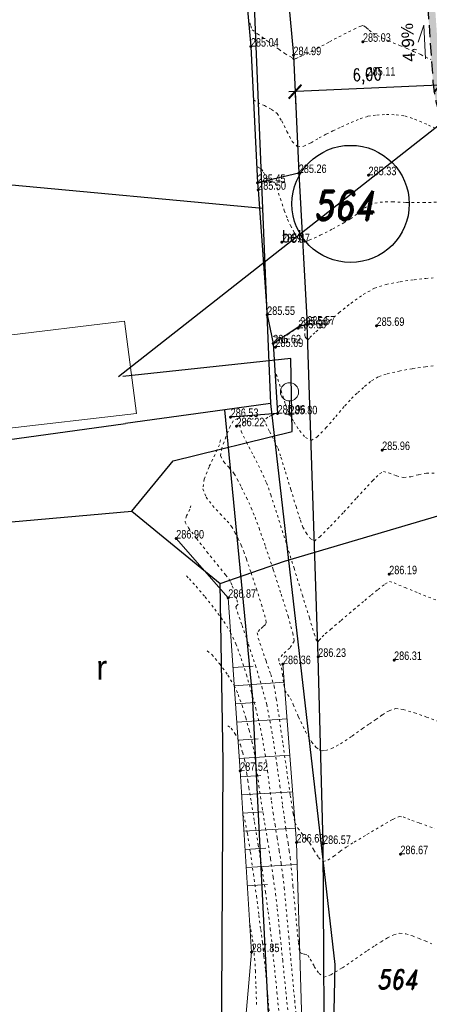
# Model space of a CAD drawing. Header units: feet. Extents: x -783217 to -782936, y -1044805 to -1043930.
# Tile 63 of 81: x -783015 to -782998, y -1044320 to -1044280. Entities that reach past the tile are written whole.
import ezdxf
from ezdxf.enums import TextEntityAlignment as Align

# ---------------------------------------------------------------- set-up
doc = ezdxf.new("R2010")
doc.units = ezdxf.units.FT
doc.header["$MEASUREMENT"] = 0
doc.linetypes.add('ACAD_ISO07W100', pattern=[3, 0, -3])
doc.linetypes.add('ČÁRKOVANÁ', pattern=[0.75, 0.5, -0.25])
doc.layers.get('Defpoints').update_dxf_attribs({"lineweight": 9})
for name, color, linetype in [('A_kóty', 1, 'Continuous'), ('DZ_vodorovné', 5, 'Continuous'), ('K-HRANA KOMUNIKACE', 1, 'Continuous'), ('KN_dotčené pozemky', 3, 'Continuous'), ('KN_POZEMKY 500', 140, 'Continuous'), ('KN_značky kultur', 7, 'Continuous'), ('KN_čísla pozemků', 140, 'Continuous'), ('nové sklony', 1, 'Continuous'), ('S_CETIN_METALIKA', 6, 'SDELSPOJO'), ('S_optický zaměřený', 200, 'SDELSPOJO'), ('Sítě-NN nadzem', 82, 'SILVNNN'), ('Z_hrany ploch', 7, 'Continuous'), ('Z_oploceni', 3, 'PLOTDRTL')]:
    doc.layers.add(name, color=color, linetype=linetype)
for name, color, linetype, lineweight in [('Dopravní zařízen', 7, 'Continuous', 13), ('KN_hranice pozemků', 140, 'Continuous', 30), ('KN_slučky', 253, 'Continuous', 9), ('Vrstevnice', 250, 'ACAD_ISO07W100', 15), ('Vrstva 51', 7, 'Continuous', 0), ('Z_Popisy', 7, 'Continuous', 9), ('Z_svahování', 36, 'Continuous', 9), ('Z_VÝŠKY', 7, 'Continuous', 9), ('Z_VÝŠKY NETISK', 252, 'Continuous', 9), ('ŠRAFY', 9, 'Continuous', 9)]:
    doc.layers.add(name, color=color, linetype=linetype, lineweight=lineweight)
doc.styles.add('Legend', font='calibri.ttf')
doc.styles.add('RomanD', font='romand.shx', dxfattribs={"width": 0.7, "oblique": 10})
doc.styles.add('ROMANS', font='romans.shx', dxfattribs={"width": 0.8})
doc.styles.add('Style-cs_ENGINEERING', font='cs_ENGINEERING.shx')
doc.styles.add('Style-cs_Working', font='cs_Working.shx')
doc.styles.add('znacky', font='arial.ttf')
doc.linetypes.add('PLOTDRTL', pattern='A,5,[95,civil.shx,S=1,R=0,X=0,Y=0],5', length=10)
doc.linetypes.add('SDELSPOJO', pattern='A,7,-6,[31,civil.shx,S=1,R=0,X=0,Y=0],-6', length=19)
doc.linetypes.add('SILVNNN', pattern='A,2,-2,2,-6.5,[28,civil.shx,S=1,R=0,X=0,Y=0],-6.5', length=19)
doc.dimstyles.new('situ 250', dxfattribs={"dimscale": 0.25, "dimtxt": 2, "dimasz": 2.2, "dimexe": 2, "dimexo": 2, "dimgap": 0.8, "dimtad": 1, "dimrnd": 0.05, "dimzin": 3, "dimtxsty": 'ROMANS', "dimblk": 'ARCHTICK', "dimcen": 0.09, "dimdle": 1, "dimadec": 1, "dimazin": 3, "dimtfac": 1, "dimtofl": 0, "dimtmove": 0, "dimatfit": 2, "dimldrblk": 'TerminatorOpen_0.5', "dimfxl": 4, "dimfxlon": 1, "dimfrac": 2, "dimtzin": 3, "dimarcsym": 0})

# ---------------------------------------------------------------- blocks, each defined once
blk = doc.blocks.new('ZRC')
at = {"layer": 'Dopravní zařízen', "linetype": 'Continuous'}
blk.add_line((0, 0), (0, 1.1), dxfattribs=at)
at = {"layer": 'Dopravní zařízen', "linetype": 'Continuous', "flags": 128}
for points in [[(0, 0), (-0.38, 0)], [(0, 0), (0.38, 0)]]:
    blk.add_lwpolyline(points, dxfattribs=at)
at = {"layer": 'Dopravní zařízen', "linetype": 'Continuous'}
blk.add_circle((0, 1.85), 0.75, dxfattribs=at)
blk = doc.blocks.new('3.019')
at = {"layer": 'KN_značky kultur', "linetype": 'Continuous', "style": 'Style-cs_ENGINEERING'}
blk.add_text('r', height=2, dxfattribs=at).set_placement((0.171, 0.036), align=Align.MIDDLE_CENTER)
blk = doc.blocks.new('A$C752E571F')
at = {"layer": 'DZ_vodorovné', "ltscale": 0.05, "const_width": 0.15}
blk.add_lwpolyline([(-9.005, 9.704), (-2.121, -1.324), (0, 0), (-6.884, 11.028)], close=True, dxfattribs=at)
for points in [[(-6.09, 9.755), (-8.21, 8.432)], [(-6.09, 9.755), (-6.886, 6.311), (-3.442, 5.514), (-4.239, 2.069), (-0.794, 1.272)], [(-0.794, 1.272), (-2.915, -0.051)]]:
    blk.add_lwpolyline(points, dxfattribs=at)
at = {"layer": 'DZ_vodorovné', "ltscale": 0.05, "char_height": 0.8, "width": 1, "attachment_point": 5, "rotation": 211.9805, "style": 'Legend'}
for insert in [(-7.517, 9.702), (-1.428, -0.053)]:
    blk.add_mtext('BUS', dxfattribs=dict(at, insert=insert))
blk = doc.blocks.new('_ArchTick')
at = {"color": 0, "linetype": 'ByBlock', "const_width": 0.15}
blk.add_lwpolyline([(-0.5, -0.5), (0.5, 0.5)], dxfattribs=at)
blk = doc.blocks.new('*D41')
at = {"layer": 'A_kóty', "color": 0, "linetype": 'Continuous', "lineweight": -2, "ltscale": 0.5, "transparency": 16777216}
for p, q in [((-782997.605, -1044282.62), (-783004.082, -1044282.914)), ((-783003.832, -1044282.903), (-783003.809, -1044283.402)), ((-782997.855, -1044282.632), (-782997.832, -1044283.131))]:
    blk.add_line(p, q, dxfattribs=at)
at = {"layer": 'Defpoints', "color": 0, "linetype": 'Continuous', "ltscale": 0.5, "transparency": 16777216}
for p in [(-782997.861, -1044282.493), (-783003.838, -1044282.764), (-783003.832, -1044282.903)]:
    blk.add_point(p, dxfattribs=at)
at = {"layer": 'A_kóty', "color": 0, "linetype": 'Continuous', "lineweight": -2, "ltscale": 0.5, "transparency": 16777216, "xscale": 0.55, "yscale": 0.55, "zscale": 0.55}
for p, rotation in [((-782997.855, -1044282.632), 2.597203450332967), ((-783003.832, -1044282.903), 182.597203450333)]:
    blk.add_blockref('_ArchTick', p, dxfattribs=dict(at, rotation=rotation))
at = {"layer": 'A_kóty', "color": 0, "linetype": 'Continuous', "ltscale": 0.5, "transparency": 16777216, "insert": (-783000.866, -1044282.27), "char_height": 0.5, "attachment_point": 5, "rotation": 2.5972, "style": 'ROMANS'}
blk.add_mtext('6,00', dxfattribs=at)
blk = doc.blocks.new('TerminatorOpen_0.5')
at = {"color": 0, "linetype": 'ByBlock', "lineweight": -2}
for q in [(-1, 0.25), (-1, 0), (-1, -0.25)]:
    blk.add_line((0, 0), q, dxfattribs=at)

msp = doc.modelspace()

# ---------------------------------------------------------------- hatches: boundary and pattern name
at = {"layer": 'ŠRAFY', "ltscale": 0.5}
h = msp.add_hatch(color=256, dxfattribs=at)
h.dxf.hatch_style = 1
h.paths.add_polyline_path([(-783001.53, -1044207.172, 0.087983), (-783001.779, -1044209.006), (-783000.121, -1044249.863), (-782999.821, -1044249.873), (-783001.479, -1044208.994, -0.087983), (-783001.244, -1044207.263), (-782999.86, -1044202.948, -0.321897), (-782998.922, -1044202.254), (-782998.831, -1044201.956, 0.34229), (-783000.145, -1044202.856), (-783000.533, -1044204.064)])
h.paths.add_polyline_path([(-782994.332, -1044286.886), (-782986.932, -1044288.398), (-782986.87, -1044288.105), (-782994.272, -1044286.592, -0.337044), (-782997.861, -1044282.493), (-782998.137, -1044278.503), (-782997.759, -1044278.477), (-782997.796, -1044277.876), (-782998.178, -1044277.9), (-782998.755, -1044269.554, -0.002576), (-782998.82, -1044268.526), (-782999.556, -1044255.986, -0.004521), (-782999.646, -1044254.181), (-782999.717, -1044252.423), (-783000.014, -1044252.421), (-782999.946, -1044254.193, 0.004521), (-782999.856, -1044256.004), (-782999.12, -1044268.543, 0.002576), (-782999.054, -1044269.575), (-782998.478, -1044277.92), (-782998.16, -1044282.514, 0.337044)])
h.paths.add_polyline_path([(-782984.862, -1044288.821), (-782984.802, -1044288.527), (-782986.87, -1044288.105), (-782986.932, -1044288.398)])

# ---------------------------------------------------------------- linework, layer by layer
at = {"layer": 'K-HRANA KOMUNIKACE', "linetype": 'ČÁRKOVANÁ'}
msp.add_lwpolyline([(-782998.478, -1044277.92), (-782998.16, -1044282.514, 0.337044), (-782994.332, -1044286.886), (-782984.862, -1044288.821)], format="xyb", dxfattribs=at)
at = {"layer": 'KN_dotčené pozemky', "color": 5}
msp.add_circle((-783001.547, -1044287.522), 2.411, dxfattribs=at)
at = {"layer": 'KN_hranice pozemků', "linetype": 'Continuous'}
for p, q in [((-783005.88, -1044270.74), (-783005.17, -1044287.71)), ((-783005.17, -1044287.71), (-783030.31, -1044285.37)), ((-783005.17, -1044287.71), (-783004.84, -1044295.74)), ((-783004.84, -1044295.74), (-783006.72, -1044296)), ((-783004.84, -1044295.74), (-783002.19, -1044318.82)), ((-783006.72, -1044296), (-783010.81, -1044296.56)), ((-783005.58, -1044307.72), (-783006.72, -1044296)), ((-783025.04, -1044298.5), (-783010.81, -1044296.56)), ((-783004.87, -1044321.89), (-783005.58, -1044307.72)), ((-783002.19, -1044318.82), (-783003.15, -1044363.22))]:
    msp.add_line(p, q, dxfattribs=at)
at = {"layer": 'KN_slučky', "linetype": 'Continuous'}
for p, q in [((-783024.92, -1044294.03), (-783010.85, -1044292.35)), ((-783010.85, -1044292.35), (-783010.35, -1044296.14)), ((-783018.43, -1044297.08), (-783010.35, -1044296.14))]:
    msp.add_line(p, q, dxfattribs=at)
at = {"layer": 'nové sklony', "lineweight": 15, "ltscale": 0.1}
msp.add_lwpolyline([(-782998.466, -1044281.552), (-782998.53, -1044280.172), (-782998.773, -1044280.869)], dxfattribs=at)
at = {"layer": 'S_CETIN_METALIKA', "ltscale": 0.2, "flags": 128}
for points in [[(-783066.94, -1044267.37), (-783070.65, -1044271.35), (-783072.69, -1044273.8), (-783073.18, -1044278.97), (-783070.07, -1044285.34), (-783069.73, -1044296.71), (-783067.83, -1044304.71), (-783065.97, -1044306.01), (-783058.66, -1044306.75), (-783047.26, -1044304.61), (-783019.52, -1044300.96), (-783010.54, -1044300.16)], [(-783010.54, -1044300.16), (-783008.84, -1044298.09), (-783003.95, -1044296.89), (-783004, -1044293.88), (-783010.91, -1044294.63)], [(-783010.54, -1044300.16), (-783006.91, -1044303.14)]]:
    msp.add_lwpolyline(points, dxfattribs=at)
at = {"layer": 'S_optický zaměřený', "ltscale": 0.2, "flags": 128}
for points in [[(-783006.91, -1044303.14), (-783004.27, -1044302.22), (-782988.44, -1044297.55), (-782987.46, -1044296.91)], [(-783035.55, -1044379.74), (-783025.63, -1044381.91), (-783018.01, -1044382.18), (-783011.72, -1044379.39), (-783007.95, -1044370.77), (-783007.71, -1044365.4), (-783006.93, -1044362.71), (-783006.92, -1044353.58), (-783007.34, -1044337.23), (-783006.87, -1044325.22), (-783006.79, -1044310.49), (-783006.91, -1044303.14)]]:
    msp.add_lwpolyline(points, dxfattribs=at)
at = {"layer": 'Sítě-NN nadzem', "ltscale": 0.2, "flags": 128}
msp.add_lwpolyline([(-782996.236, -1044282.964), (-783011.09, -1044294.634)], dxfattribs=at)
at = {"layer": 'Vrstevnice', "ltscale": 0.04}
for points, elevation in [([(-783005.69, -1044280.074), (-783005.655, -1044280.19), (-783005.589, -1044280.353), (-783005.373, -1044280.523), (-783004.938, -1044280.841), (-783004.493, -1044281.16), (-783004.25, -1044281.33), (-783004.057, -1044281.444), (-783003.932, -1044281.514), (-783003.892, -1044281.58), (-783003.791, -1044281.536), (-783003.646, -1044281.47), (-783003.53, -1044281.419), (-783003.354, -1044281.34), (-783003.185, -1044281.262), (-783002.922, -1044281.123), (-783002.414, -1044280.85), (-783001.824, -1044280.539), (-783001.403, -1044280.326), (-783001.173, -1044280.22), (-783001.081, -1044280.187), (-783001.056, -1044280.183), (-783001.029, -1044280.188), (-783000.974, -1044280.211), (-783000.89, -1044280.272), (-783000.778, -1044280.375), (-783000.639, -1044280.489), (-783000.457, -1044280.586), (-783000.225, -1044280.697), (-783000, -1044280.8), (-782999.798, -1044280.889), (-782999.524, -1044281.005), (-782999.227, -1044281.13), (-782998.954, -1044281.244), (-782998.661, -1044281.379), (-782998.242, -1044281.58)], 285), ([(-783005.541, -1044283.239), (-783005.366, -1044283.342), (-783005.095, -1044283.475), (-783004.805, -1044283.63), (-783004.571, -1044283.801), (-783004.378, -1044284.102), (-783004.168, -1044284.542), (-783003.948, -1044284.953), (-783003.729, -1044285.172), (-783003.474, -1044285.15), (-783003.168, -1044285.003), (-783002.847, -1044284.808), (-783002.548, -1044284.646), (-783002.272, -1044284.518), (-783001.916, -1044284.348), (-783001.527, -1044284.169), (-783001.151, -1044284.014), (-783000.834, -1044283.917), (-783000.468, -1044283.863), (-783000.073, -1044283.842), (-782999.678, -1044283.854), (-782999.311, -1044283.9), (-782998.913, -1044284.033), (-782998.346, -1044284.275), (-782997.732, -1044284.549)], 285.2), ([(-783005.404, -1044285.976), (-783005.306, -1044286.031), (-783005.21, -1044286.088), (-783005.135, -1044286.212), (-783005.017, -1044286.418), (-783004.925, -1044286.552), (-783004.787, -1044286.601), (-783004.654, -1044286.652), (-783004.574, -1044286.865), (-783004.436, -1044287.306), (-783004.277, -1044287.794), (-783004.14, -1044288.15), (-783004.015, -1044288.413), (-783003.868, -1044288.698), (-783003.703, -1044288.938), (-783003.522, -1044289.068), (-783003.245, -1044289.013), (-783002.793, -1044288.814), (-783002.282, -1044288.551), (-783001.828, -1044288.298), (-783001.545, -1044288.134), (-783001.26, -1044287.928), (-783000.973, -1044287.697), (-783000.746, -1044287.546), (-783000.548, -1044287.488), (-783000.329, -1044287.456), (-783000.119, -1044287.435), (-782999.822, -1044287.439), (-782999.256, -1044287.458), (-782998.56, -1044287.468), (-782997.872, -1044287.444)], 285.4), ([(-783004.737, -1044292.958), (-783004.673, -1044292.99), (-783004.51, -1044293.021), (-783004.36, -1044293.017), (-783004.127, -1044292.893), (-783003.821, -1044292.685), (-783003.647, -1044292.567), (-783003.532, -1044292.536), (-783003.431, -1044292.531), (-783003.422, -1044292.647), (-783003.426, -1044292.849), (-783003.425, -1044292.971), (-783003.371, -1044293.051), (-783003.31, -1044293.111), (-783003.219, -1044293.022), (-783003.093, -1044292.887), (-783002.974, -1044292.786), (-783002.793, -1044292.64), (-783002.618, -1044292.502), (-783002.412, -1044292.329), (-783002.026, -1044292.004), (-783001.538, -1044291.615), (-783001.024, -1044291.248), (-783000.563, -1044290.99), (-783000.08, -1044290.836), (-782999.509, -1044290.723), (-782998.939, -1044290.643), (-782998.455, -1044290.592), (-782998.145, -1044290.563)], 285.6), ([(-783004.635, -1044294.79), (-783004.618, -1044294.657), (-783004.603, -1044294.526), (-783004.536, -1044294.731), (-783004.399, -1044295.212), (-783004.228, -1044295.764), (-783004.06, -1044296.18), (-783003.875, -1044296.503), (-783003.648, -1044296.852), (-783003.404, -1044297.134), (-783003.173, -1044297.254), (-783002.922, -1044297.108), (-783002.56, -1044296.74), (-783002.158, -1044296.273), (-783001.786, -1044295.83), (-783001.514, -1044295.533), (-783001.253, -1044295.288), (-783000.974, -1044295.033), (-783000.683, -1044294.799), (-783000.386, -1044294.622), (-783000.043, -1044294.509), (-782999.55, -1044294.398), (-782998.995, -1044294.298), (-782998.468, -1044294.221), (-782998.057, -1044294.177)], 285.8), ([(-783006.04, -1044296.258), (-783006.192, -1044296.353), (-783006.379, -1044296.449), (-783006.497, -1044296.677), (-783006.68, -1044297.11), (-783006.842, -1044297.575), (-783006.896, -1044297.893), (-783006.767, -1044298.139), (-783006.538, -1044298.383), (-783006.334, -1044298.625), (-783006.209, -1044298.849), (-783006.032, -1044299.195), (-783005.831, -1044299.607), (-783005.635, -1044300.031), (-783005.473, -1044300.414), (-783005.31, -1044300.863), (-783005.045, -1044301.63), (-783004.727, -1044302.58), (-783004.402, -1044303.579), (-783004.119, -1044304.491), (-783003.923, -1044305.181), (-783003.863, -1044305.515), (-783004.049, -1044305.796), (-783004.342, -1044306.068), (-783004.506, -1044306.246), (-783004.467, -1044306.423), (-783004.391, -1044306.611), (-783004.351, -1044306.881), (-783004.298, -1044307.281), (-783004.247, -1044307.547), (-783004.139, -1044307.711), (-783004.016, -1044307.87), (-783003.909, -1044308.119), (-783003.693, -1044308.628), (-783003.408, -1044309.227), (-783003.154, -1044309.656), (-783002.963, -1044309.891), (-783002.84, -1044309.985), (-783002.78, -1044310.01), (-783002.718, -1044310.021), (-783002.576, -1044310.012), (-783002.329, -1044309.932), (-783001.958, -1044309.737), (-783001.482, -1044309.419), (-783001.062, -1044309.111), (-783000.771, -1044308.91), (-783000.51, -1044308.739), (-783000.239, -1044308.543), (-782999.964, -1044308.375), (-782999.695, -1044308.287), (-782999.38, -1044308.328), (-782998.922, -1044308.461), (-782998.421, -1044308.637), (-782997.973, -1044308.805)], 286.4), ([(-783005.381, -1044296.222), (-783005.569, -1044296.359), (-783005.903, -1044296.479), (-783006.11, -1044296.63), (-783006.046, -1044296.876), (-783005.831, -1044297.328), (-783005.537, -1044297.894), (-783005.236, -1044298.483), (-783005.002, -1044299.002), (-783004.83, -1044299.497), (-783004.56, -1044300.33), (-783004.228, -1044301.377), (-783003.873, -1044302.514), (-783003.532, -1044303.616), (-783003.241, -1044304.557), (-783003.039, -1044305.215), (-783002.962, -1044305.464), (-783002.9, -1044305.539), (-783002.839, -1044305.476), (-783002.713, -1044305.341), (-783002.588, -1044305.214), (-783002.373, -1044305.028), (-783001.941, -1044304.66), (-783001.426, -1044304.225), (-783000.965, -1044303.837), (-783000.69, -1044303.61), (-783000.42, -1044303.389), (-783000.135, -1044303.165), (-782999.943, -1044303.054), (-782999.757, -1044303.108), (-782999.565, -1044303.206), (-782999.307, -1044303.311), (-782998.747, -1044303.538), (-782998.027, -1044303.825)], 286.2), ([(-783004.687, -1044296.156), (-783004.685, -1044296.16), (-783004.743, -1044296.196), (-783004.81, -1044296.23), (-783004.952, -1044296.297), (-783005.098, -1044296.413), (-783005.04, -1044296.577), (-783004.879, -1044296.89), (-783004.686, -1044297.259), (-783004.531, -1044297.591), (-783004.411, -1044297.947), (-783004.224, -1044298.552), (-783004.006, -1044299.273), (-783003.791, -1044299.979), (-783003.614, -1044300.539), (-783003.511, -1044300.822), (-783003.374, -1044301.058), (-783003.204, -1044301.289), (-783003.037, -1044301.396), (-783002.815, -1044301.223), (-783002.376, -1044300.782), (-783001.829, -1044300.202), (-783001.285, -1044299.611), (-783000.852, -1044299.138), (-783000.64, -1044298.911), (-783000.502, -1044298.767), (-783000.353, -1044298.622), (-783000.2, -1044298.539), (-782999.972, -1044298.585), (-782999.66, -1044298.709), (-782999.359, -1044298.785), (-782999.065, -1044298.747), (-782998.74, -1044298.66), (-782998.427, -1044298.599), (-782998.066, -1044298.607)], 286), ([(-783006.904, -1044297.236), (-783006.936, -1044297.429), (-783007.124, -1044297.833), (-783007.369, -1044298.341), (-783007.57, -1044298.849), (-783007.626, -1044299.252), (-783007.489, -1044299.585), (-783007.226, -1044299.936), (-783006.913, -1044300.275), (-783006.625, -1044300.572), (-783006.439, -1044300.797), (-783006.302, -1044301.038), (-783006.171, -1044301.3), (-783006.05, -1044301.568), (-783005.944, -1044301.825), (-783005.828, -1044302.146), (-783005.639, -1044302.698), (-783005.421, -1044303.358), (-783005.216, -1044304.003), (-783005.091, -1044304.425), (-783005.034, -1044304.646), (-783005.019, -1044304.733), (-783005.019, -1044304.755), (-783005.029, -1044304.784), (-783005.067, -1044304.842), (-783005.154, -1044304.924), (-783005.286, -1044305.033), (-783005.389, -1044305.175), (-783005.344, -1044305.394), (-783005.204, -1044305.811), (-783005.018, -1044306.339), (-783004.832, -1044306.888), (-783004.694, -1044307.368), (-783004.602, -1044307.883), (-783004.473, -1044308.734), (-783004.324, -1044309.778), (-783004.17, -1044310.87), (-783004.027, -1044311.865), (-783003.909, -1044312.618), (-783003.832, -1044312.984), (-783003.711, -1044313.207), (-783003.547, -1044313.429), (-783003.375, -1044313.641), (-783003.225, -1044313.83), (-783003.053, -1044314.118), (-783002.873, -1044314.416), (-783002.676, -1044314.575), (-783002.482, -1044314.525), (-783002.235, -1044314.363), (-783001.971, -1044314.159), (-783001.726, -1044313.986), (-783001.4, -1044313.788), (-783000.876, -1044313.47), (-783000.297, -1044313.126), (-782999.808, -1044312.847), (-782999.551, -1044312.726), (-782999.382, -1044312.749), (-782999.2, -1044312.819), (-782999.028, -1044312.889), (-782998.707, -1044313.003), (-782998.081, -1044313.228)], 286.6), ([(-783008.115, -1044299.939), (-783008.163, -1044300.084), (-783008.296, -1044300.358), (-783008.355, -1044300.611), (-783008.214, -1044300.847), (-783007.882, -1044301.292), (-783007.454, -1044301.836), (-783007.025, -1044302.37), (-783006.69, -1044302.784), (-783006.543, -1044302.97), (-783006.475, -1044303.1), (-783006.415, -1044303.236), (-783006.339, -1044303.463), (-783006.229, -1044303.808), (-783006.175, -1044303.996), (-783006.223, -1044304.05), (-783006.271, -1044304.105), (-783006.199, -1044304.32), (-783006.009, -1044304.872), (-783005.747, -1044305.644), (-783005.461, -1044306.521), (-783005.195, -1044307.387), (-783004.998, -1044308.125), (-783004.864, -1044308.79), (-783004.722, -1044309.63), (-783004.582, -1044310.555), (-783004.452, -1044311.47), (-783004.342, -1044312.284), (-783004.259, -1044312.904), (-783004.213, -1044313.237), (-783004.167, -1044313.527), (-783004.117, -1044313.832), (-783004.069, -1044314.137), (-783004.028, -1044314.428), (-783003.986, -1044314.841), (-783003.917, -1044315.586), (-783003.834, -1044316.486), (-783003.75, -1044317.36), (-783003.692, -1044317.922), (-783003.657, -1044318.202), (-783003.64, -1044318.3), (-783003.634, -1044318.318), (-783003.614, -1044318.338), (-783003.555, -1044318.365), (-783003.444, -1044318.392), (-783003.311, -1044318.441), (-783003.208, -1044318.602), (-783003.043, -1044318.897), (-783002.845, -1044319.19), (-783002.647, -1044319.342), (-783002.361, -1044319.241), (-783001.884, -1044318.952), (-783001.34, -1044318.582), (-783000.85, -1044318.24), (-783000.537, -1044318.033), (-783000.294, -1044317.886), (-783000.035, -1044317.727), (-782999.774, -1044317.596), (-782999.526, -1044317.53), (-782999.275, -1044317.554), (-782999.005, -1044317.639), (-782998.734, -1044317.751), (-782998.48, -1044317.852), (-782998.201, -1044317.975)], 286.8), ([(-783008.296, -1044302.832), (-783008.179, -1044302.947), (-783007.904, -1044303.255), (-783007.534, -1044303.692), (-783007.132, -1044304.197), (-783006.76, -1044304.705), (-783006.482, -1044305.154), (-783006.267, -1044305.629), (-783006.048, -1044306.224), (-783005.833, -1044306.894), (-783005.631, -1044307.592), (-783005.451, -1044308.27), (-783005.301, -1044308.882), (-783005.176, -1044309.491), (-783005.065, -1044310.161), (-783004.966, -1044310.848), (-783004.878, -1044311.509), (-783004.801, -1044312.098), (-783004.734, -1044312.574), (-783004.655, -1044313.075), (-783004.569, -1044313.602), (-783004.482, -1044314.137), (-783004.401, -1044314.665), (-783004.331, -1044315.168), (-783004.278, -1044315.666), (-783004.195, -1044316.544), (-783004.09, -1044317.687), (-783003.971, -1044318.979), (-783003.847, -1044320.305), (-783003.727, -1044321.549)], 287), ([(-783007.447, -1044305.916), (-783007.257, -1044306.063), (-783006.94, -1044306.44), (-783006.597, -1044306.912), (-783006.331, -1044307.345), (-783006.172, -1044307.705), (-783006.01, -1044308.165), (-783005.856, -1044308.673), (-783005.717, -1044309.181), (-783005.604, -1044309.639), (-783005.516, -1044310.074), (-783005.443, -1044310.535), (-783005.379, -1044311.006), (-783005.318, -1044311.47), (-783005.256, -1044311.911), (-783005.183, -1044312.365), (-783005.082, -1044312.984), (-783004.964, -1044313.706), (-783004.842, -1044314.474), (-783004.728, -1044315.227), (-783004.634, -1044315.907), (-783004.563, -1044316.523), (-783004.462, -1044317.468), (-783004.341, -1044318.641), (-783004.21, -1044319.935), (-783004.079, -1044321.248)], 287.2), ([(-783006.599, -1044309), (-783006.466, -1044309.091), (-783006.309, -1044309.311), (-783006.18, -1044309.536), (-783006.08, -1044309.783), (-783005.984, -1044310.098), (-783005.908, -1044310.396), (-783005.856, -1044310.673), (-783005.816, -1044310.967), (-783005.777, -1044311.248), (-783005.729, -1044311.542), (-783005.631, -1044312.139), (-783005.498, -1044312.954), (-783005.346, -1044313.898), (-783005.191, -1044314.886), (-783005.05, -1044315.831), (-783004.938, -1044316.646), (-783004.852, -1044317.352), (-783004.76, -1044318.172), (-783004.667, -1044319.056), (-783004.576, -1044319.954), (-783004.493, -1044320.814)], 287.4), ([(-783005.976, -1044312.658), (-783005.898, -1044312.871), (-783005.792, -1044313.421), (-783005.67, -1044314.2), (-783005.542, -1044315.095), (-783005.42, -1044315.999), (-783005.316, -1044316.799), (-783005.241, -1044317.386), (-783005.175, -1044317.921), (-783005.111, -1044318.481), (-783005.05, -1044319.055), (-783004.994, -1044319.629), (-783004.945, -1044320.192), (-783004.902, -1044320.729)], 287.6), ([(-783005.712, -1044317.232), (-783005.691, -1044317.18), (-783005.647, -1044317.38), (-783005.588, -1044317.789), (-783005.544, -1044318.125), (-783005.518, -1044318.344), (-783005.495, -1044318.574), (-783005.476, -1044318.794), (-783005.464, -1044319.077), (-783005.441, -1044319.706), (-783005.408, -1044320.583)], 287.8)]:
    msp.add_lwpolyline(points, dxfattribs=dict(at, elevation=elevation))
at = {"layer": 'Vrstva 51', "color": 7, "linetype": 'Continuous', "lineweight": 53}
for p in [(-783001.04, -1044280.85), (-783005.65, -1044281.05), (-783003.9, -1044281.4), (-783000.85, -1044282.24), (-783003.68, -1044286.25), (-783000.81, -1044286.34), (-783005.37, -1044286.66), (-783005.35, -1044286.94), (-783004.37, -1044289.1), (-783004.98, -1044292.09), (-783003.7, -1044292.64), (-783003.62, -1044292.53), (-783003.33, -1044292.49), (-783000.48, -1044292.54), (-783004.73, -1044293.26), (-783004.64, -1044293.41), (-783006.48, -1044296.29), (-783004.55, -1044296.15), (-783004.06, -1044296.18), (-783006.24, -1044296.67), (-783000.25, -1044297.65), (-783008.72, -1044301.29), (-782999.96, -1044302.76), (-783006.58, -1044303.73), (-783002.88, -1044306.16), (-782999.76, -1044306.29), (-783004.33, -1044306.46), (-783006.09, -1044310.85), (-783003.77, -1044313.8), (-783002.68, -1044313.86), (-782999.5, -1044314.28), (-783005.62, -1044318.31)]:
    msp.add_point(p, dxfattribs=at)
at = {"layer": 'Z_hrany ploch', "linetype": 'Continuous', "flags": 128}
for points in [[(-783018.56, -1044171.48), (-783016.37, -1044175.23), (-783013.48, -1044181.4), (-783013.33, -1044182.61), (-783010.74, -1044190.76), (-783009.14, -1044197.65), (-783008.33, -1044203.87), (-783007.86, -1044208.66), (-783007.32, -1044214.5), (-783006.88, -1044218.02), (-783006.49, -1044227.11), (-783006.56, -1044231.05), (-783006.13, -1044240.7), (-783005.92, -1044245.7), (-783005.87, -1044251.39), (-783005.5, -1044256.89), (-783004.81, -1044271.46), (-783003.9, -1044281.4), (-783003.68, -1044286.25), (-783003.33, -1044292.49)], [(-783003.68, -1044286.25), (-783005.37, -1044286.66)], [(-783004.73, -1044293.26), (-783003.62, -1044292.53), (-783003.33, -1044292.49)], [(-783002.61, -1044325.54), (-783002.68, -1044313.86), (-783002.88, -1044306.16), (-783003.33, -1044292.49)]]:
    msp.add_lwpolyline(points, dxfattribs=at)
at = {"layer": 'Z_oploceni', "ltscale": 0.5, "flags": 128}
for points in [[(-783007.35, -1044270.1), (-783006.6, -1044270.64), (-783005.65, -1044281.05), (-783005.37, -1044286.66), (-783005.35, -1044286.94)], [(-783005.35, -1044286.94), (-783004.98, -1044292.09)], [(-783004.98, -1044292.09), (-783004.73, -1044293.26), (-783004.55, -1044296.15), (-783006.48, -1044296.29)]]:
    msp.add_lwpolyline(points, dxfattribs=at)
at = {"layer": 'Z_svahování', "linetype": 'Continuous', "flags": 128}
for points in [[(-783008.72, -1044301.29), (-783006.58, -1044303.73), (-783006.09, -1044310.85), (-783005.62, -1044318.31), (-783006.2, -1044324.93), (-783006.4, -1044334.45), (-783006.33, -1044345.24), (-783006.22, -1044361.73), (-783006.8, -1044368.4), (-783008.39, -1044376.04), (-783010.09, -1044381.13), (-783012.67, -1044386.08), (-783013.35, -1044386.39), (-783013.95, -1044386.78), (-783014.89, -1044386.92)], [(-783006.382, -1044306.602), (-783005.561, -1044306.545)], [(-783003.8, -1044345.2), (-783003.54, -1044335.24), (-783003.41, -1044325.76), (-783003.77, -1044313.8), (-783004.33, -1044306.46)], [(-783006.331, -1044307.35), (-783004.273, -1044307.208)], [(-783006.279, -1044308.098), (-783005.454, -1044308.041)], [(-783006.228, -1044308.846), (-783004.159, -1044308.704)], [(-783006.176, -1044309.595), (-783005.347, -1044309.538)], [(-783006.125, -1044310.343), (-783004.045, -1044310.2)], [(-783006.075, -1044311.091), (-783005.24, -1044311.039)], [(-783006.028, -1044311.84), (-783003.93, -1044311.708)], [(-783005.98, -1044312.588), (-783005.137, -1044312.535)], [(-783005.933, -1044313.337), (-783003.816, -1044313.203)], [(-783005.886, -1044314.085), (-783005.038, -1044314.032)], [(-783005.839, -1044314.834), (-783003.743, -1044314.702)], [(-783005.792, -1044315.582), (-783004.963, -1044315.53)]]:
    msp.add_lwpolyline(points, dxfattribs=at)

# ---------------------------------------------------------------- block references
at = {"layer": 'Dopravní zařízen', "linetype": 'Continuous', "xscale": 0.5, "yscale": 0.5, "zscale": 0.5}
msp.add_blockref('ZRC', (-783004.06, -1044296.18), dxfattribs=at)
at = {"layer": 'DZ_vodorovné', "ltscale": 0.05, "rotation": 148.8988916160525}
msp.add_blockref('A$C752E571F', (-782996.886, -1044303.571), dxfattribs=at)
at = {"layer": 'KN_značky kultur', "linetype": 'Continuous', "xscale": 0.5, "yscale": 0.5, "zscale": 0.5}
msp.add_blockref('3.019', (-783011.87, -1044306.62), dxfattribs=at)

# ---------------------------------------------------------------- texts
at = {"layer": 'KN_POZEMKY 500', "linetype": 'Continuous', "style": 'RomanD', "oblique": 10, "width": 0.8}
msp.add_text('564', height=1.2, dxfattribs=at).set_placement((-783001.833, -1044288.184), align=Align.CENTER)
at = {"layer": 'KN_čísla pozemků', "linetype": 'Continuous', "style": 'RomanD', "oblique": 10, "width": 0.8}
msp.add_text('564', height=0.8, dxfattribs=at).set_placement((-782999.64, -1044319.833), align=Align.CENTER)
at = {"layer": 'nové sklony', "style": 'znacky'}
msp.add_text('4,9%%%', height=0.5, rotation=93.1711, dxfattribs=at).set_placement((-782998.896, -1044281.658))
at = {"layer": 'Z_Popisy', "linetype": 'Continuous', "style": 'ROMANS', "width": 0.8}
msp.add_text('bet.', height=0.5, dxfattribs=at).set_placement((-783004.37, -1044289.1))
at = {"layer": 'Z_VÝŠKY', "linetype": 'Continuous', "style": 'Style-cs_Working', "width": 0.8}
for s, p in [('285.03', (-783001.04, -1044280.85)), ('285.04', (-783005.65, -1044281.05)), ('284.99', (-783003.9, -1044281.4)), ('285.26', (-783003.68, -1044286.25)), ('285.33', (-783000.81, -1044286.34)), ('285.50', (-783005.35, -1044286.94)), ('285.47', (-783004.37, -1044289.1)), ('285.55', (-783004.98, -1044292.09)), ('285.56', (-783003.62, -1044292.53)), ('285.69', (-783000.48, -1044292.54)), ('285.69', (-783004.64, -1044293.41)), ('285.96', (-783004.55, -1044296.15)), ('286.53', (-783006.48, -1044296.29)), ('286.22', (-783006.24, -1044296.67)), ('285.96', (-783000.25, -1044297.65)), ('286.90', (-783008.72, -1044301.29)), ('286.19', (-782999.96, -1044302.76)), ('286.87', (-783006.58, -1044303.73)), ('286.23', (-783002.88, -1044306.16)), ('286.31', (-782999.76, -1044306.29)), ('286.36', (-783004.33, -1044306.46)), ('287.52', (-783006.09, -1044310.85)), ('286.63', (-783003.77, -1044313.8)), ('286.67', (-782999.5, -1044314.28)), ('287.85', (-783005.62, -1044318.31))]:
    msp.add_text(s, height=0.35, dxfattribs=at).set_placement(p)
at = {"layer": 'Z_VÝŠKY NETISK', "linetype": 'Continuous', "style": 'Style-cs_Working', "width": 0.8}
for s, p in [('285.11', (-783000.85, -1044282.24)), ('285.45', (-783005.37, -1044286.66)), ('285.57', (-783003.33, -1044292.49)), ('285.68', (-783003.7, -1044292.64)), ('285.62', (-783004.73, -1044293.26)), ('285.80', (-783004.06, -1044296.18)), ('286.57', (-783002.68, -1044313.86))]:
    msp.add_text(s, height=0.35, dxfattribs=at).set_placement(p)

# ---------------------------------------------------------------- dimensions: what is measured, and where the dimension line sits
at = {"layer": 'A_kóty', "linetype": 'Continuous', "ltscale": 0.5}
dim = msp.add_aligned_dim(p1=(-782997.861, -1044282.493), p2=(-783003.838, -1044282.764), distance=0.138, dimstyle='situ 250', dxfattribs=at)
dim.commit()
dim.dimension.update_dxf_attribs({"geometry": '*D41', "text_midpoint": (-783000.866, -1044282.27)})

doc.saveas('drawing.dxf')
